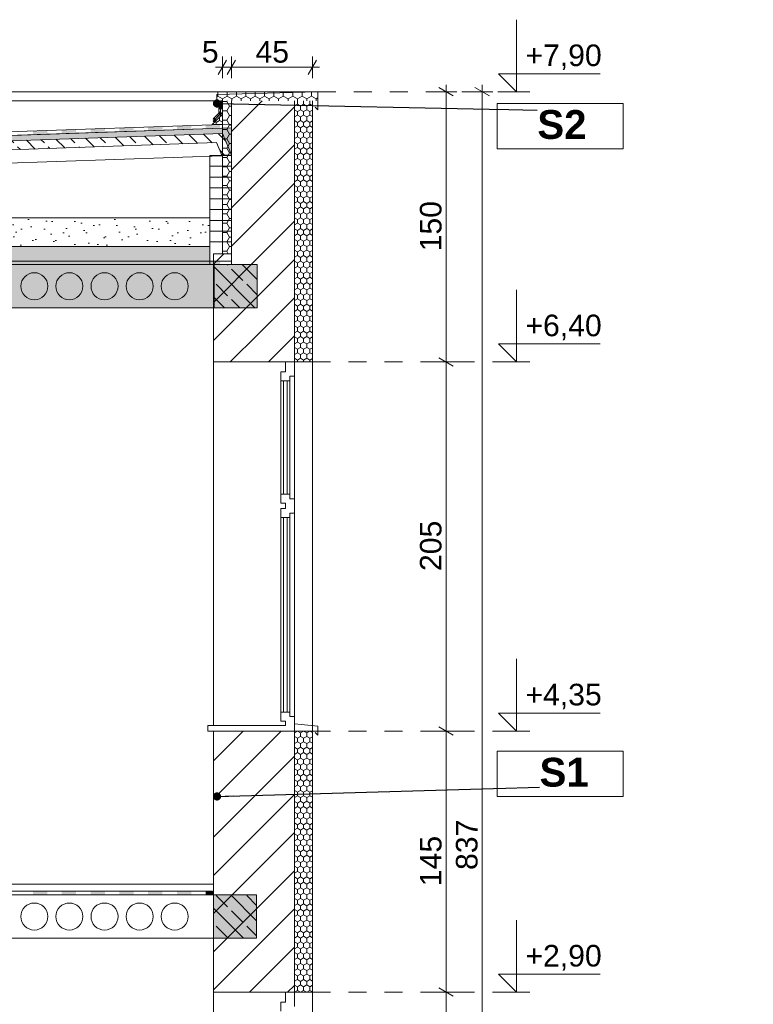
# Model space of a CAD drawing. Header units: centimetres. Extents: x 5703 to 19022, y -2164 to 612.
# Tile 49 of 49: x 18615 to 19022, y -778 to -231. Entities that reach past the tile are written whole.
import ezdxf

# ---------------------------------------------------------------- set-up
doc = ezdxf.new("R2010")
doc.units = ezdxf.units.CM
doc.header["$MEASUREMENT"] = 0
doc.set_wipeout_variables(frame=1)
doc.linetypes.add('Dashed-002', pattern=[20, 10, -10])
for name, color, linetype in [('810-Ogólne', 7, 'Continuous'), ('830-Teksty Etykiety', 7, 'Continuous'), ('____PRZEKRÓJ_KRESKI', 7, 'Continuous'), ('MF_KRESKOWANIE', 7, 'Continuous'), ('MF_OKNA', 7, 'Continuous'), ('MF_SCIANY_KONSTR', 7, 'Continuous'), ('MF_SCIANY_KONSTR istn.', 7, 'Continuous'), ('MF_WIDOK', 7, 'Continuous'), ('MF_WYM_DUŻE', 7, 'Continuous'), ('MF_WYMIAR zagospodarowanie', 7, 'Continuous')]:
    doc.layers.add(name, color=color, linetype=linetype)
doc.styles.add('GENERATED_STYLE_3', font='arial.ttf')
doc.styles.add('GENERATED_STYLE_5', font='arialbd.ttf')
doc.dimstyles.new('GENERATED_STYLE__1', dxfattribs={"dimtxt": 12, "dimasz": 6.08, "dimexe": 0.18, "dimexo": 0.0625, "dimgap": 0.09, "dimtad": 1, "dimdec": 0, "dimzin": 0, "dimdsep": 46, "dimtxsty": 'GENERATED_STYLE_3', "dimblk": 'ARROWHEAD_2', "dimblk1": 'ARROWHEAD_2', "dimblk2": 'ARROWHEAD_2', "dimcen": 0.09, "dimse1": 1, "dimse2": 1, "dimclrd": 7, "dimclre": 7, "dimclrt": 7, "dimadec": 0, "dimazin": 0, "dimtfac": 1, "dimtdec": 4, "dimtmove": 0, "dimatfit": 3, "dimfxl": 1, "dimtolj": 1, "dimtzin": 0, "dimarcsym": 0})
doc.dimstyles.new('GENERATED_STYLE__2', dxfattribs={"dimtxt": 12, "dimasz": 6.08, "dimexe": 0.18, "dimexo": 0.0625, "dimgap": 0.09, "dimtad": 1, "dimtih": 1, "dimtoh": 1, "dimdec": 0, "dimzin": 0, "dimdsep": 46, "dimtxsty": 'GENERATED_STYLE_3', "dimblk": 'ARROWHEAD_2', "dimblk1": 'ARROWHEAD_2', "dimblk2": 'ARROWHEAD_2', "dimcen": 0.09, "dimse1": 1, "dimse2": 1, "dimclrd": 7, "dimclre": 7, "dimclrt": 7, "dimadec": 0, "dimazin": 0, "dimtfac": 1, "dimtdec": 4, "dimtmove": 0, "dimatfit": 3, "dimfxl": 1, "dimtolj": 1, "dimtzin": 0, "dimarcsym": 0})
doc.dimstyles.new('GENERATED_STYLE__4', dxfattribs={"dimtxt": 0.18, "dimasz": 9.12, "dimexe": 0.18, "dimexo": 0.0625, "dimgap": 0.09, "dimtad": 0, "dimtih": 1, "dimtoh": 1, "dimdec": 4, "dimzin": 0, "dimdsep": 46, "dimcen": 0.09, "dimadec": 0, "dimazin": 0, "dimtfac": 1, "dimtdec": 4, "dimtmove": 0, "dimatfit": 3, "dimldrblk": 'ARROWHEAD_11', "dimfxl": 1, "dimtolj": 1, "dimtzin": 0, "dimarcsym": 0})
pattern_1 = [(90, (-4821233.9283, -1061.3574), (-3.4641016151, 0), [2, -4]), (90, (-4821235.6604, -1058.3574), (-3.4641016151, 0), [2, -4]), (150, (-4821233.9283, -1059.3574), (1.7320508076, 3), [2, -4]), (150, (-4821237.3924, -1059.3574), (1.7320508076, 3), [2, -4]), (210, (-4821233.9283, -1061.3574), (-1.7320508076, 3), [2, -4]), (210, (-4821237.3924, -1061.3574), (-1.7320508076, 3), [2, -4])]
pattern_2 = [(45, (-4821233.928, -1061.357), (-10.60660172, 10.60660172), [])]
pattern_3 = [(90, (-4821233.9283, -1061.3574), (-5.1961524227, 0), [3, -6]), (90, (-4821236.5264, -1056.8574), (-5.1961524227, 0), [3, -6]), (150, (-4821233.9283, -1058.3574), (2.5980762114, 4.5), [3, -6]), (150, (-4821239.1245, -1058.3574), (2.5980762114, 4.5), [3, -6]), (210, (-4821233.9283, -1061.3574), (-2.5980762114, 4.5), [3, -6]), (210, (-4821239.1245, -1061.3574), (-2.5980762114, 4.5), [3, -6])]
pattern_4 = [(315, (-4821233.928, -1061.357), (8.485281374, 8.485281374), []), (315, (-4821229.686, -1057.115), (8.485281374, 8.485281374), [9, -3])]

# ---------------------------------------------------------------- blocks, each defined once
blk = doc.blocks.new('*D6', base_point=(-4821233.93, -1061.36))
at = {"layer": 'MF_WYM_DUŻE', "color": 7, "linetype": 'Continuous', "lineweight": 15, "transparency": 16777216}
for p, q in [((18729.67, -253.76), (18725.05, -261.76)), ((18734.67, -253.76), (18730.05, -261.76))]:
    blk.add_line(p, q, dxfattribs=at)
at = {"layer": 'MF_WYM_DUŻE', "color": 7, "linetype": 'Continuous', "lineweight": 13, "transparency": 16777216}
for p, q in [((18727.36, -263.76), (18727.36, -251.76)), ((18732.36, -263.76), (18732.36, -251.76)), ((18723.45, -257.76), (18727.36, -257.76)), ((18727.36, -257.76), (18732.36, -257.76))]:
    blk.add_line(p, q, dxfattribs=at)
at = {"layer": 'MF_WYM_DUŻE', "color": 7, "lineweight": 13, "transparency": 16777216, "insert": (18715.94, -255.36), "char_height": 12, "attachment_point": 7, "style": 'GENERATED_STYLE_3'}
blk.add_mtext('\\A1;{\\pql;\\fArial|b0|i0|c238|p38;5}', dxfattribs=at)
blk = doc.blocks.new('ARROWHEAD_2')
at = {"color": 0, "linetype": 'Continuous', "lineweight": 0}
for p, q in [((0, 0), (-1, 0)), ((-0.378, -0.655), (0.378, 0.655))]:
    blk.add_line(p, q, dxfattribs=at)
blk = doc.blocks.new('*D7', base_point=(-4821233.93, -1061.36))
at = {"layer": 'MF_WYM_DUŻE', "color": 7, "linetype": 'Continuous', "lineweight": 15, "transparency": 16777216}
for p, q in [((18734.67, -253.76), (18730.05, -261.76)), ((18775.05, -261.76), (18779.67, -253.76))]:
    blk.add_line(p, q, dxfattribs=at)
at = {"layer": 'MF_WYM_DUŻE', "color": 7, "linetype": 'Continuous', "lineweight": 13, "transparency": 16777216}
for p, q in [((18732.36, -263.76), (18732.36, -251.76)), ((18777.36, -263.76), (18777.36, -251.76)), ((18732.36, -257.76), (18777.36, -257.76)), ((18777.36, -257.76), (18781.27, -257.76))]:
    blk.add_line(p, q, dxfattribs=at)
at = {"layer": 'MF_WYM_DUŻE', "color": 7, "lineweight": 13, "transparency": 16777216, "insert": (18745.75, -255.36), "char_height": 12, "attachment_point": 7, "style": 'GENERATED_STYLE_3'}
blk.add_mtext('\\A1;{\\pql;\\fArial|b0|i0|c238|p38;45}', dxfattribs=at)
blk = doc.blocks.new('*D14', base_point=(-4821233.93, -1061.36))
at = {"layer": 'MF_WYM_DUŻE', "color": 7, "linetype": 'Continuous', "lineweight": 13, "transparency": 16777216}
for p, q in [((18871.69, -271.36), (18871.69, -267.45)), ((18877.69, -271.36), (18865.69, -271.36)), ((18871.69, -1108.36), (18871.69, -271.36)), ((18877.69, -1108.36), (18865.69, -1108.36)), ((18871.69, -1112.27), (18871.69, -1108.36))]:
    blk.add_line(p, q, dxfattribs=at)
at = {"layer": 'MF_WYM_DUŻE', "color": 7, "linetype": 'Continuous', "lineweight": 15, "transparency": 16777216}
for p, q in [((18875.69, -273.67), (18867.69, -269.05)), ((18867.69, -1106.05), (18875.69, -1110.67))]:
    blk.add_line(p, q, dxfattribs=at)
at = {"layer": 'MF_WYM_DUŻE', "color": 7, "lineweight": 13, "transparency": 16777216, "insert": (18869.29, -703.52), "char_height": 12, "attachment_point": 7, "rotation": 90, "style": 'GENERATED_STYLE_3'}
blk.add_mtext('\\A1;{\\pql;\\fArial|b0|i0|c238|p38;837}', dxfattribs=at)
blk = doc.blocks.new('*D17', base_point=(-4821233.93, -1061.36))
at = {"layer": 'MF_WYM_DUŻE', "color": 7, "linetype": 'Continuous', "lineweight": 15, "transparency": 16777216}
for p, q in [((18847.67, -769.05), (18855.67, -773.67)), ((18847.67, -974.05), (18855.67, -978.67))]:
    blk.add_line(p, q, dxfattribs=at)
at = {"layer": 'MF_WYM_DUŻE', "color": 7, "linetype": 'Continuous', "lineweight": 13, "transparency": 16777216}
for p, q in [((18857.67, -771.36), (18845.67, -771.36)), ((18851.67, -976.36), (18851.67, -771.36)), ((18857.67, -976.36), (18845.67, -976.36)), ((18851.67, -1061.36), (18851.67, -976.36))]:
    blk.add_line(p, q, dxfattribs=at)
at = {"layer": 'MF_WYM_DUŻE', "color": 7, "lineweight": 13, "transparency": 16777216, "insert": (18849.27, -887.52), "char_height": 12, "attachment_point": 7, "rotation": 90, "style": 'GENERATED_STYLE_3'}
blk.add_mtext('\\A1;{\\pql;\\fArial|b0|i0|c238|p38;205}', dxfattribs=at)
blk = doc.blocks.new('*D18', base_point=(-4821233.93, -1061.36))
at = {"layer": 'MF_WYM_DUŻE', "color": 7, "linetype": 'Continuous', "lineweight": 15, "transparency": 16777216}
for p, q in [((18847.67, -624.05), (18855.67, -628.67)), ((18847.67, -769.05), (18855.67, -773.67))]:
    blk.add_line(p, q, dxfattribs=at)
at = {"layer": 'MF_WYM_DUŻE', "color": 7, "linetype": 'Continuous', "lineweight": 13, "transparency": 16777216}
for p, q in [((18851.67, -771.36), (18851.67, -626.36)), ((18857.67, -771.36), (18845.67, -771.36))]:
    blk.add_line(p, q, dxfattribs=at)
at = {"layer": 'MF_WYM_DUŻE', "color": 7, "lineweight": 13, "transparency": 16777216, "insert": (18849.27, -712.52), "char_height": 12, "attachment_point": 7, "rotation": 90, "style": 'GENERATED_STYLE_3'}
blk.add_mtext('\\A1;{\\pql;\\fArial|b0|i0|c238|p38;145}', dxfattribs=at)
blk = doc.blocks.new('*D19', base_point=(-4821233.93, -1061.36))
at = {"layer": 'MF_WYM_DUŻE', "color": 7, "linetype": 'Continuous', "lineweight": 15, "transparency": 16777216}
for p, q in [((18847.67, -419.05), (18855.67, -423.67)), ((18847.67, -624.05), (18855.67, -628.67))]:
    blk.add_line(p, q, dxfattribs=at)
at = {"layer": 'MF_WYM_DUŻE', "color": 7, "linetype": 'Continuous', "lineweight": 13, "transparency": 16777216}
for p, q in [((18857.67, -421.36), (18845.67, -421.36)), ((18851.67, -626.36), (18851.67, -421.36)), ((18857.67, -626.36), (18845.67, -626.36)), ((18851.67, -771.36), (18851.67, -626.36))]:
    blk.add_line(p, q, dxfattribs=at)
at = {"layer": 'MF_WYM_DUŻE', "color": 7, "lineweight": 13, "transparency": 16777216, "insert": (18849.27, -537.52), "char_height": 12, "attachment_point": 7, "rotation": 90, "style": 'GENERATED_STYLE_3'}
blk.add_mtext('\\A1;{\\pql;\\fArial|b0|i0|c238|p38;205}', dxfattribs=at)
blk = doc.blocks.new('*D20', base_point=(-4821233.93, -1061.36))
at = {"layer": 'MF_WYM_DUŻE', "color": 7, "linetype": 'Continuous', "lineweight": 13, "transparency": 16777216}
for p, q in [((18851.67, -271.36), (18851.67, -267.45)), ((18857.67, -271.36), (18845.67, -271.36)), ((18851.67, -421.36), (18851.67, -271.36)), ((18857.67, -421.36), (18845.67, -421.36))]:
    blk.add_line(p, q, dxfattribs=at)
at = {"layer": 'MF_WYM_DUŻE', "color": 7, "linetype": 'Continuous', "lineweight": 15, "transparency": 16777216}
for p, q in [((18855.67, -273.67), (18847.67, -269.05)), ((18847.67, -419.05), (18855.67, -423.67))]:
    blk.add_line(p, q, dxfattribs=at)
at = {"layer": 'MF_WYM_DUŻE', "color": 7, "lineweight": 13, "transparency": 16777216, "insert": (18849.27, -360.02), "char_height": 12, "attachment_point": 7, "rotation": 90, "style": 'GENERATED_STYLE_3'}
blk.add_mtext('\\A1;{\\pql;\\fArial|b0|i0|c238|p38;150}', dxfattribs=at)
blk = doc.blocks.new('*X27', base_point=(-4821233.93, -1061.36))
at = {"layer": '810-Ogólne', "linetype": 'Continuous', "lineweight": 0, "true_color": 0x000000}
for points in [[(18622.1, -367.36), (18630.1, -367.36), (18630.1, -365.36), (18622.1, -365.36)], [(18638.1, -367.36), (18646.1, -367.36), (18646.1, -365.36), (18638.1, -365.36)], [(18654.1, -367.36), (18662.1, -367.36), (18662.1, -365.36), (18654.1, -365.36)], [(18670.1, -367.36), (18678.1, -367.36), (18678.1, -365.36), (18670.1, -365.36)], [(18686.1, -367.36), (18694.1, -367.36), (18694.1, -365.36), (18686.1, -365.36)], [(18702.1, -367.36), (18710.1, -367.36), (18710.1, -365.36), (18702.1, -365.36)], [(18718.1, -367.36), (18726.1, -367.36), (18726.1, -365.36), (18718.1, -365.36)]]:
    blk.add_hatch(color=18, dxfattribs=at).paths.add_polyline_path(points)
blk = doc.blocks.new('*X29', base_point=(-4821233.93, -1061.36))
at = {"layer": '810-Ogólne', "linetype": 'Continuous', "lineweight": 0, "true_color": 0x000000}
for points in [[(18726.1, -289.57), (18718.1, -289.85), (18718.1, -291.85), (18726.1, -291.57)], [(18630.1, -292.93), (18622.1, -293.21), (18622.1, -295.21), (18630.1, -294.93)], [(18646.1, -292.37), (18638.1, -292.65), (18638.1, -294.65), (18646.1, -294.37)], [(18654.1, -292.36), (18662.1, -292.36), (18662.1, -291.81), (18654.1, -292.09)], [(18662.1, -292.36), (18654.1, -292.36), (18654.1, -294.09), (18662.1, -293.81)], [(18670.1, -292.36), (18678.1, -292.36), (18678.1, -291.25), (18670.1, -291.53)], [(18678.1, -292.36), (18670.1, -292.36), (18670.1, -293.53), (18678.1, -293.25)], [(18686.1, -292.36), (18694.1, -292.36), (18694.1, -290.69), (18686.1, -290.97)], [(18694.1, -292.36), (18686.1, -292.36), (18686.1, -292.97), (18694.1, -292.69)], [(18702.1, -290.41), (18702.1, -292.36), (18703.62, -292.36), (18710.1, -292.13), (18710.1, -290.13)], [(18702.1, -292.41), (18703.62, -292.36), (18702.1, -292.36)]]:
    blk.add_hatch(color=18, dxfattribs=at).paths.add_polyline_path(points)
blk = doc.blocks.new('*X33', base_point=(-4821233.93, -1061.36))
at = {"layer": '810-Ogólne', "linetype": 'Continuous', "lineweight": 0, "true_color": 0x000000}
for points in [[(18622.08, -715.36), (18622.08, -716.36), (18630.08, -716.36), (18630.08, -715.36)], [(18638.08, -715.36), (18638.08, -716.36), (18646.08, -716.36), (18646.08, -715.36)], [(18654.08, -715.36), (18654.08, -716.36), (18662.08, -716.36), (18662.08, -715.36)], [(18670.08, -715.36), (18670.08, -716.36), (18678.08, -716.36), (18678.08, -715.36)], [(18686.08, -715.36), (18686.08, -716.36), (18694.08, -716.36), (18694.08, -715.36)], [(18702.08, -715.36), (18702.08, -716.36), (18710.08, -716.36), (18710.08, -715.36)], [(18721.8, -715.36), (18718.08, -715.36), (18718.08, -716.36), (18721.8, -716.36)], [(18630.08, -716.36), (18622.08, -716.36), (18622.08, -717.36), (18630.08, -717.36)], [(18646.08, -716.36), (18638.08, -716.36), (18638.08, -717.36), (18646.08, -717.36)], [(18662.08, -716.36), (18654.08, -716.36), (18654.08, -717.36), (18662.08, -717.36)], [(18678.08, -716.36), (18670.08, -716.36), (18670.08, -717.36), (18678.08, -717.36)], [(18694.08, -716.36), (18686.08, -716.36), (18686.08, -717.36), (18694.08, -717.36)], [(18710.08, -716.36), (18702.08, -716.36), (18702.08, -717.36), (18710.08, -717.36)], [(18718.08, -717.36), (18721.8, -717.36), (18721.8, -716.36), (18718.08, -716.36)]]:
    blk.add_hatch(color=18, dxfattribs=at).paths.add_polyline_path(points)
blk = doc.blocks.new('*X42', base_point=(-4821233.93, -1061.36))
at = {"layer": '810-Ogólne', "linetype": 'Continuous', "lineweight": 13}
for points in [[(18726.36, -276.36), (18726.36, -276.36), (18726.36, -281.18), (18726.36, -281.18)], [(18726.36, -276.36), (18726.36, -281.18), (18727.36, -281.18), (18727.36, -276.36)]]:
    blk.add_hatch(color=5, dxfattribs=at).paths.add_polyline_path(points)
blk = doc.blocks.new('*X43', base_point=(-4821233.93, -1061.36))
at = {"layer": '810-Ogólne', "linetype": 'Continuous', "lineweight": 13}
for points in [[(18722.26, -287.67), (18722.26, -287.68), (18723.57, -286.36), (18723.57, -286.36)], [(18723.57, -286.36), (18722.26, -287.68), (18722.92, -288.34), (18724.22, -287.01)]]:
    blk.add_hatch(color=5, dxfattribs=at).paths.add_polyline_path(points)
blk = doc.blocks.new('*X44', base_point=(-4821233.93, -1061.36))
at = {"layer": '810-Ogólne', "linetype": 'Continuous', "lineweight": 13}
for points in [[(18725.36, -277.64), (18725.36, -277.64), (18725.36, -281.18), (18725.36, -281.18)], [(18725.36, -277.64), (18725.36, -281.18), (18726.36, -281.18), (18726.36, -277.64)]]:
    blk.add_hatch(color=5, dxfattribs=at).paths.add_polyline_path(points)
blk = doc.blocks.new('*X45', base_point=(-4821233.93, -1061.36))
at = {"layer": '810-Ogólne', "linetype": 'Continuous', "lineweight": 13}
for points in [[(18722.23, -286.38), (18722.24, -286.38), (18722.93, -285.71), (18722.92, -285.7)], [(18722.93, -285.71), (18722.24, -286.38), (18722.89, -287.04), (18723.57, -286.36)]]:
    blk.add_hatch(color=5, dxfattribs=at).paths.add_polyline_path(points)
blk = doc.blocks.new('ARROWHEAD_11')
at = {"color": 0, "linetype": 'Continuous', "lineweight": 0}
blk.add_line((0, 0), (-1, 0), dxfattribs=at)
at = {"color": 0, "linetype": 'Continuous', "lineweight": 0, "const_width": 0.25, "flags": 128}
blk.add_lwpolyline([(-0.125, 0, 1), (0.125, 0, 1)], format="xyb", close=True, dxfattribs=at)

msp = doc.modelspace()

# ---------------------------------------------------------------- hatches: boundary and pattern name
at = {"layer": '810-Ogólne', "linetype": 'Continuous', "lineweight": 13}
h = msp.add_hatch(dxfattribs=at)
h.set_pattern_fill('CUT_STONE_0002', color=5, style=0, pattern_type=2)
h.set_pattern_definition([(45, (-4821233.928, -1041.357), (-6.36396103, 6.36396103), [0, -6, 0, -9]), (110, (-4821213.928, -1041.357), (8.457233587, 3.07818129), [0, -4.4, 0, -7.6])])
h.paths.add_polyline_path([(18392.83, -341.36), (18392.83, -357.36), (18720.36, -357.36), (18720.36, -341.36)])
at = {"layer": '____PRZEKRÓJ_KRESKI', "linetype": 'Continuous', "lineweight": 13}
h = msp.add_hatch(dxfattribs=at)
h.set_pattern_fill('HEXAGONAL_0002', color=5, style=0, pattern_type=2)
h.set_pattern_definition(pattern_3)
h.paths.add_polyline_path([(18780.36, -276.36), (18780.36, -271.36), (18724.36, -271.36), (18724.36, -276.36)])
h = msp.add_hatch(dxfattribs=at)
h.set_pattern_fill('HEXAGONAL_0002', color=5, style=0, pattern_type=2)
h.set_pattern_definition([(1e-14, (-5561660.2394, -1061.3574), (0, 5.1961524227), [3, -6]), (1e-14, (-5561655.7394, -1058.7594), (0, 5.1961524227), [3, -6]), (60, (-5561657.2394, -1061.3574), (-4.5, 2.5980762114), [3, -6]), (60, (-5561657.2394, -1056.1613), (-4.5, 2.5980762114), [3, -6]), (120, (-5561660.2394, -1061.3574), (4.5, 2.5980762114), [3, -6]), (120, (-5561660.2394, -1056.1613), (4.5, 2.5980762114), [3, -6])])
h.paths.add_polyline_path([(18727.36, -276.36), (18727.36, -361.36), (18732.36, -361.36), (18732.36, -276.36)])
h = msp.add_hatch(dxfattribs=at)
h.set_pattern_fill('BLOCZKI_CERAMICZNE_0002', style=0, pattern_type=2)
h.set_pattern_definition(pattern_2)
h.paths.add_polyline_path([(18732.36, -361.36), (18747.36, -361.36), (18747.36, -276.36), (18732.36, -276.36)])
h = msp.add_hatch(dxfattribs=at)
h.set_pattern_fill('BLOCZKI_CERAMICZNE_0002', style=0, pattern_type=2)
h.set_pattern_definition(pattern_2)
h.paths.add_polyline_path([(18747.36, -361.36), (18752.36, -361.36), (18752.36, -276.36), (18747.36, -276.36)])
h = msp.add_hatch(dxfattribs=at)
h.set_pattern_fill('BLOCZKI_CERAMICZNE_0002', style=0, pattern_type=2)
h.set_pattern_definition(pattern_2)
h.paths.add_polyline_path([(18752.36, -361.36), (18767.36, -361.36), (18767.36, -276.36), (18752.36, -276.36)])
h = msp.add_hatch(dxfattribs=at)
h.set_pattern_fill('STYROPIAN_0002', style=0, pattern_type=2)
h.set_pattern_definition(pattern_1)
h.paths.add_polyline_path([(18767.36, -361.36), (18777.36, -361.36), (18777.36, -276.36), (18767.36, -276.36)])
h = msp.add_hatch(dxfattribs=at)
h.set_pattern_fill('BLOCZKI_CERAMICZNE_0002', style=0, pattern_type=2)
h.set_pattern_definition(pattern_2)
h.paths.add_polyline_path([(18722.36, -361.36), (18722.36, -421.36), (18747.36, -421.36), (18747.36, -361.36)])
h = msp.add_hatch(dxfattribs=at)
h.set_pattern_fill('BLOCZKI_CERAMICZNE_0002', style=0, pattern_type=2)
h.set_pattern_definition(pattern_2)
h.paths.add_polyline_path([(18747.36, -421.36), (18752.36, -421.36), (18752.36, -361.36), (18747.36, -361.36)])
h = msp.add_hatch(dxfattribs=at)
h.set_pattern_fill('BLOCZKI_CERAMICZNE_0002', style=0, pattern_type=2)
h.set_pattern_definition(pattern_2)
h.paths.add_polyline_path([(18752.36, -421.36), (18767.36, -421.36), (18767.36, -361.36), (18752.36, -361.36)])
h = msp.add_hatch(dxfattribs=at)
h.set_pattern_fill('STYROPIAN_0002', style=0, pattern_type=2)
h.set_pattern_definition(pattern_1)
h.paths.add_polyline_path([(18767.36, -421.36), (18777.36, -421.36), (18777.36, -361.36), (18767.36, -361.36)])
h = msp.add_hatch(dxfattribs=at)
h.set_pattern_fill('BLOCZKI_CERAMICZNE_0002', style=0, pattern_type=2)
h.set_pattern_definition(pattern_2)
h.paths.add_polyline_path([(18722.36, -711.36), (18747.36, -711.36), (18747.36, -626.36), (18722.36, -626.36)])
h = msp.add_hatch(dxfattribs=at)
h.set_pattern_fill('BLOCZKI_CERAMICZNE_0002', style=0, pattern_type=2)
h.set_pattern_definition(pattern_2)
h.paths.add_polyline_path([(18747.36, -711.36), (18752.36, -711.36), (18752.36, -626.36), (18747.36, -626.36)])
h = msp.add_hatch(dxfattribs=at)
h.set_pattern_fill('BLOCZKI_CERAMICZNE_0002', style=0, pattern_type=2)
h.set_pattern_definition(pattern_2)
h.paths.add_polyline_path([(18752.36, -711.36), (18767.36, -711.36), (18767.36, -626.36), (18752.36, -626.36)])
h = msp.add_hatch(dxfattribs=at)
h.set_pattern_fill('STYROPIAN_0002', style=0, pattern_type=2)
h.set_pattern_definition(pattern_1)
h.paths.add_polyline_path([(18767.36, -711.36), (18777.36, -711.36), (18777.36, -626.36), (18767.36, -626.36)])
h = msp.add_hatch(dxfattribs=at)
h.set_pattern_fill('BLOCZKI_CERAMICZNE_0002', style=0, pattern_type=2)
h.set_pattern_definition(pattern_2)
h.paths.add_polyline_path([(18722.36, -711.36), (18722.36, -771.36), (18747.36, -771.36), (18747.36, -711.36)])
h = msp.add_hatch(dxfattribs=at)
h.set_pattern_fill('BLOCZKI_CERAMICZNE_0002', style=0, pattern_type=2)
h.set_pattern_definition(pattern_2)
h.paths.add_polyline_path([(18747.36, -771.36), (18752.36, -771.36), (18752.36, -711.36), (18747.36, -711.36)])
h = msp.add_hatch(dxfattribs=at)
h.set_pattern_fill('BLOCZKI_CERAMICZNE_0002', style=0, pattern_type=2)
h.set_pattern_definition(pattern_2)
h.paths.add_polyline_path([(18752.36, -771.36), (18767.36, -771.36), (18767.36, -711.36), (18752.36, -711.36)])
h = msp.add_hatch(dxfattribs=at)
h.set_pattern_fill('STYROPIAN_0002', style=0, pattern_type=2)
h.set_pattern_definition(pattern_1)
h.paths.add_polyline_path([(18767.36, -771.36), (18777.36, -771.36), (18777.36, -711.36), (18767.36, -711.36)])
at = {"layer": 'MF_KRESKOWANIE', "linetype": 'Continuous', "lineweight": 13}
h = msp.add_hatch(dxfattribs=at)
h.set_pattern_fill('BETON_0002', style=0, pattern_type=2)
h.set_pattern_definition([(45, (-4821233.928, -1061.357), (-7.071067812, 7.071067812), [7.5, -2.5]), (45, (-4821233.928, -1054.286), (-7.071067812, 7.071067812), [7.5, -2.5])])
h.paths.add_polyline_path([(18732.36, -306.36), (18732.36, -291.35), (17586.14, -331.46), (17585.91, -346.48), (17599.48, -346.01), (17603.26, -333.87), (18039.35, -318.6), (18045.34, -330.4), (18050.49, -318.21), (18381.73, -306.62), (18386.73, -318.45), (18391.88, -306.27), (18727.36, -294.52)])
h = msp.add_hatch(dxfattribs=at)
h.set_pattern_fill('BETON_ZBROJONY_0002', style=0, pattern_type=2)
h.set_pattern_definition(pattern_4)
h.paths.add_polyline_path([(18732.35, -306.36), (18727.35, -294.53), (18391.88, -306.27), (18386.73, -318.45), (18392.24, -318.26), (18395.24, -311.15), (18724.09, -299.64), (18727.01, -306.55)])
h = msp.add_hatch(dxfattribs=at)
h.set_pattern_fill('PLANK_FLOOR_PIONOWO_0002', style=0, pattern_type=2)
h.set_pattern_definition([(90, (-4821233.928, -1061.357), (-25, 0), [])])
h.paths.add_polyline_path([(18732.36, -367.36), (18720.36, -367.36), (18720.36, -306.78), (18732.36, -306.36)])
h = msp.add_hatch(dxfattribs=at)
h.set_pattern_fill('HEXAGONAL_0002', style=0, pattern_type=2)
h.set_pattern_definition(pattern_3)
h.paths.add_polyline_path([(18392.83, -367.36), (18392.83, -357.36), (18720.36, -357.36), (18720.36, -367.36)])
at = {"layer": 'MF_KRESKOWANIE', "linetype": 'Continuous', "lineweight": 0, "true_color": 0x000000}
msp.add_hatch(color=18, dxfattribs=at).paths.add_polyline_path([(16953.36, -367.36), (18722.36, -367.36), (18722.36, -391.36), (16953.36, -391.36)])
at = {"layer": 'MF_KRESKOWANIE', "linetype": 'Continuous', "lineweight": 13}
h = msp.add_hatch(dxfattribs=at)
h.set_pattern_fill('BETON_ZBROJONY_0002', style=0, pattern_type=2)
h.set_pattern_definition(pattern_4)
h.paths.add_polyline_path([(18746.73, -367.36), (18722.36, -367.36), (18722.36, -391.36), (18746.73, -391.36)])
at = {"layer": 'MF_KRESKOWANIE', "linetype": 'Continuous', "lineweight": 5, "true_color": 0xbcbcbc}
for points in [[(18746.73, -391.36), (18722.73, -391.36), (18722.73, -367.36), (18746.73, -367.36)], [(18746.36, -741.36), (18722.36, -741.36), (18722.36, -717.36), (18746.36, -717.36)]]:
    msp.add_hatch(color=9, dxfattribs=at).paths.add_polyline_path(points)
at = {"layer": 'MF_KRESKOWANIE', "linetype": 'Continuous', "lineweight": 13}
h = msp.add_hatch(dxfattribs=at)
h.set_pattern_fill('BETON_ZBROJONY_0002', style=0, pattern_type=2)
h.set_pattern_definition(pattern_4)
h.paths.add_polyline_path([(18746.36, -717.36), (18722.36, -717.36), (18722.36, -741.36), (18746.36, -741.36)])
at = {"layer": 'MF_WYMIAR zagospodarowanie', "linetype": 'Continuous', "lineweight": 13}
h = msp.add_hatch(dxfattribs=at)
h.set_pattern_fill('STYROPIAN_0002', color=5, style=0, pattern_type=2)
h.set_pattern_definition(pattern_1)
h.paths.add_polyline_path([(18721.65, -289.64), (18727.36, -289.53), (18727.36, -283.82)])

# ---------------------------------------------------------------- linework, layer by layer
at = {"layer": '810-Ogólne', "color": 5, "linetype": 'Continuous', "lineweight": 13}
for p, q in [((18725.36, -277.64), (18726.36, -277.64)), ((18725.36, -283.43), (18725.36, -277.64)), ((18726.36, -276.36), (18727.36, -276.36)), ((18726.36, -284.78), (18726.36, -276.36)), ((18726.36, -277.64), (18726.36, -283.43)), ((18727.36, -276.36), (18727.36, -284.78)), ((18722.23, -286.38), (18726.15, -282.52)), ((18722.26, -287.67), (18726.77, -283.15)), ((18726.73, -283.19), (18722.89, -287.04)), ((18727.36, -283.82), (18722.92, -288.34)), ((18726.36, -283.43), (18725.36, -283.43)), ((18726.15, -282.52), (18726.73, -283.19)), ((18726.77, -283.15), (18727.36, -283.82)), ((18722.89, -287.04), (18722.23, -286.38)), ((18722.92, -288.34), (18722.26, -287.67)), ((18727.36, -284.78), (18726.36, -284.78))]:
    msp.add_line(p, q, dxfattribs=at)
at = {"layer": '810-Ogólne', "color": 7, "linetype": 'Continuous', "lineweight": 13}
for p, q in [((17586.14, -329.47), (18732.29, -289.35)), ((18732.29, -289.35), (18732.36, -291.35)), ((18732.36, -291.35), (17586.21, -331.47)), ((18732.36, -365.36), (16943.36, -365.36)), ((18732.36, -367.36), (18732.36, -365.36)), ((16943.36, -367.36), (18732.36, -367.36)), ((18721.8, -715.36), (16953.36, -715.36)), ((18721.8, -717.36), (18721.8, -715.36)), ((16953.36, -717.36), (18721.8, -717.36))]:
    msp.add_line(p, q, dxfattribs=at)
at = {"layer": '810-Ogólne', "color": 5, "linetype": 'Continuous', "lineweight": 13, "flags": 128}
msp.add_lwpolyline([(18392.83, -341.36), (18392.83, -357.36), (18720.36, -357.36), (18720.36, -341.36)], close=True, dxfattribs=at)
at = {"layer": '____PRZEKRÓJ_KRESKI', "color": 7, "linetype": 'Continuous', "lineweight": 13}
for p, q in [((18424.36, -271.36), (18724.36, -271.36)), ((18724.36, -271.36), (18780.36, -271.36)), ((18780.36, -276.36), (18780.36, -271.36)), ((18424.36, -276.36), (18724.36, -276.36)), ((18727.36, -361.36), (18727.36, -276.36)), ((18732.36, -361.36), (18732.36, -276.36)), ((18732.36, -361.36), (18732.36, -276.36)), ((18767.36, -361.36), (18767.36, -276.36)), ((18767.36, -361.36), (18767.36, -276.36)), ((18777.36, -361.36), (18777.36, -276.36)), ((18722.36, -421.36), (18722.36, -361.36)), ((18722.36, -361.36), (18732.36, -361.36)), ((18767.36, -421.36), (18767.36, -361.36)), ((18767.36, -421.36), (18767.36, -361.36)), ((18777.36, -421.36), (18777.36, -361.36)), ((18722.36, -421.36), (18747.36, -421.36)), ((18722.36, -623.36), (18722.36, -421.36)), ((18747.36, -421.36), (18752.36, -421.36)), ((18752.36, -421.36), (18767.36, -421.36)), ((18762.36, -421.36), (18767.36, -421.36)), ((18762.36, -426.86), (18762.36, -421.36)), ((18767.36, -421.36), (18777.36, -421.36)), ((18767.36, -429.36), (18767.36, -421.36)), ((18777.36, -421.36), (18777.36, -626.36)), ((18759.86, -426.86), (18762.36, -426.86)), ((18759.86, -431.86), (18759.86, -426.86)), ((18759.86, -431.86), (18759.86, -485.92)), ((18759.86, -431.86), (18764.86, -431.86)), ((18761.36, -494.86), (18761.36, -431.86)), ((18763.36, -431.86), (18763.36, -494.86)), ((18764.86, -429.36), (18767.36, -429.36)), ((18764.86, -431.86), (18764.86, -429.36)), ((18764.86, -431.86), (18764.86, -485.92)), ((18767.36, -429.36), (18767.36, -497.36)), ((18759.86, -489.44), (18759.86, -485.92)), ((18764.86, -489.44), (18764.86, -485.92)), ((18759.86, -489.44), (18759.86, -494.86)), ((18764.86, -489.44), (18764.86, -494.86)), ((18759.86, -494.86), (18764.86, -494.86)), ((18759.86, -499.86), (18759.86, -494.86)), ((18764.86, -497.36), (18764.86, -494.86)), ((18764.86, -497.36), (18767.36, -497.36)), ((18767.36, -505.36), (18767.36, -497.36)), ((18759.86, -499.86), (18762.36, -499.86)), ((18759.86, -502.86), (18762.36, -502.86)), ((18759.86, -507.86), (18759.86, -502.86)), ((18762.36, -502.86), (18762.36, -499.86)), ((18759.86, -507.86), (18759.86, -601.79)), ((18759.86, -507.86), (18764.86, -507.86)), ((18761.36, -615.86), (18761.36, -507.86)), ((18763.36, -507.86), (18763.36, -615.86)), ((18764.86, -505.36), (18767.36, -505.36)), ((18764.86, -507.86), (18764.86, -505.36)), ((18764.86, -507.86), (18764.86, -601.79)), ((18767.36, -505.36), (18767.36, -618.36)), ((18759.86, -609.06), (18759.86, -601.79)), ((18764.86, -609.06), (18764.86, -601.79)), ((18759.86, -609.06), (18759.86, -615.86)), ((18764.86, -609.06), (18764.86, -615.86)), ((18759.86, -615.86), (18764.86, -615.86)), ((18759.86, -620.86), (18759.86, -615.86)), ((18764.86, -618.36), (18764.86, -615.86)), ((18759.86, -620.86), (18762.36, -620.86)), ((18762.36, -623.36), (18762.36, -620.86)), ((18764.86, -618.36), (18767.36, -618.36)), ((18767.36, -626.36), (18767.36, -618.36)), ((18767.46, -621.36), (18767.46, -622.36)), ((18767.46, -622.36), (18780.36, -623.66)), ((18719.36, -623.36), (18762.36, -623.36)), ((18719.36, -626.36), (18719.36, -623.36)), ((18719.36, -626.36), (18762.36, -626.36)), ((18722.36, -626.36), (18747.36, -626.36)), ((18722.36, -711.36), (18722.36, -626.36)), ((18747.36, -626.36), (18752.36, -626.36)), ((18752.36, -626.36), (18767.36, -626.36)), ((18762.36, -626.36), (18767.36, -626.36)), ((18767.36, -626.36), (18777.36, -626.36)), ((18767.36, -711.36), (18767.36, -626.36)), ((18767.36, -711.36), (18767.36, -626.36)), ((18777.36, -711.36), (18777.36, -626.36)), ((18780.36, -628.66), (18778.86, -627.16)), ((18780.36, -623.66), (18780.36, -628.66)), ((18722.36, -771.36), (18722.36, -711.36)), ((18767.36, -771.36), (18767.36, -711.36)), ((18767.36, -771.36), (18767.36, -711.36)), ((18777.36, -771.36), (18777.36, -711.36)), ((18722.36, -771.36), (18747.36, -771.36)), ((18722.36, -973.36), (18722.36, -771.36)), ((18747.36, -771.36), (18752.36, -771.36)), ((18752.36, -771.36), (18767.36, -771.36)), ((18762.36, -771.36), (18767.36, -771.36)), ((18762.36, -776.86), (18762.36, -771.36)), ((18767.36, -771.36), (18777.36, -771.36)), ((18767.36, -779.36), (18767.36, -771.36)), ((18777.36, -771.36), (18777.36, -976.36)), ((18759.86, -776.86), (18762.36, -776.86)), ((18759.86, -781.86), (18759.86, -776.86))]:
    msp.add_line(p, q, dxfattribs=at)
at = {"layer": '____PRZEKRÓJ_KRESKI', "color": 7, "linetype": 'Dashed-002', "lineweight": 13}
for p, q in [((18780.36, -271.36), (18890.72, -271.36)), ((18777.36, -421.36), (18890.72, -421.36)), ((18777.36, -626.36), (18890.72, -626.36)), ((18777.36, -771.36), (18890.72, -771.36))]:
    msp.add_line(p, q, dxfattribs=at)
at = {"layer": '____PRZEKRÓJ_KRESKI', "color": 251, "linetype": 'Continuous', "lineweight": 13, "true_color": 0x6a6a6a}
for p, q in [((18722.36, -391.36), (18722.36, -361.36)), ((18722.36, -741.36), (18722.36, -711.36))]:
    msp.add_line(p, q, dxfattribs=at)
at = {"layer": '____PRZEKRÓJ_KRESKI', "color": 5, "linetype": 'Continuous', "lineweight": 13}
msp.add_line((18727.36, -361.36), (18732.36, -361.36), dxfattribs=at)
at = {"layer": 'MF_KRESKOWANIE', "color": 7, "linetype": 'Continuous', "lineweight": 13, "flags": 128}
for points in [[(18732.36, -306.36), (18732.36, -291.35), (17586.14, -331.46), (17585.91, -346.48), (17599.48, -346.01), (17603.26, -333.87), (18039.35, -318.6), (18045.34, -330.4), (18050.49, -318.21), (18381.73, -306.62), (18386.73, -318.45), (18391.88, -306.27), (18727.36, -294.52)], [(18732.35, -306.36), (18727.35, -294.53), (18391.88, -306.27), (18386.73, -318.45), (18392.24, -318.26), (18395.24, -311.15), (18724.09, -299.64), (18727.01, -306.55)], [(18732.36, -367.36), (18720.36, -367.36), (18720.36, -306.78), (18732.36, -306.36)], [(18392.83, -367.36), (18392.83, -357.36), (18720.36, -357.36), (18720.36, -367.36)], [(16953.36, -367.36), (18722.36, -367.36), (18722.36, -391.36), (16953.36, -391.36)], [(18746.73, -367.36), (18722.36, -367.36), (18722.36, -391.36), (18746.73, -391.36)], [(18746.73, -391.36), (18722.73, -391.36), (18722.73, -367.36), (18746.73, -367.36)], [(16953.36, -711.36), (18722.36, -711.36), (18722.36, -741.36), (16953.36, -741.36)], [(18746.36, -741.36), (18722.36, -741.36), (18722.36, -717.36), (18746.36, -717.36)], [(18746.36, -717.36), (18722.36, -717.36), (18722.36, -741.36), (18746.36, -741.36)]]:
    msp.add_lwpolyline(points, close=True, dxfattribs=at)
at = {"layer": 'MF_OKNA', "color": 7, "linetype": 'Continuous', "lineweight": 13}
for p, q in [((17609.91, -345.64), (18732.36, -306.78)), ((18732.36, -315.64), (18732.36, -353.76))]:
    msp.add_line(p, q, dxfattribs=at)
at = {"layer": 'MF_SCIANY_KONSTR', "color": 7, "linetype": 'Continuous', "lineweight": 13}
msp.add_line((16953.36, -367.36), (18722.36, -367.36), dxfattribs=at)
at = {"layer": 'MF_SCIANY_KONSTR', "color": 251, "linetype": 'Continuous', "lineweight": 13, "true_color": 0x6a6a6a}
msp.add_line((16952.8, -717.36), (18722.73, -717.36), dxfattribs=at)
at = {"layer": 'MF_SCIANY_KONSTR istn.', "color": 5, "linetype": 'Continuous', "lineweight": 15}
for p, q in [((18780.36, -271.36), (18724.36, -272.89)), ((18724.36, -272.89), (18724.36, -277.89)), ((18780.36, -271.36), (18780.36, -281.36)), ((18724.36, -277.89), (18725.77, -276.48)), ((18780.36, -281.36), (18778.94, -279.94))]:
    msp.add_line(p, q, dxfattribs=at)
at = {"layer": 'MF_WIDOK', "color": 7, "linetype": 'Continuous', "lineweight": 13}
for p, q in [((18732.36, -306.78), (18720.36, -306.78)), ((18732.36, -312.78), (18720.36, -312.78)), ((18732.36, -318.78), (18720.36, -318.78)), ((18732.36, -324.78), (18720.36, -324.78)), ((18732.36, -330.78), (18720.36, -330.78)), ((18732.36, -336.78), (18720.36, -336.78)), ((18732.36, -342.78), (18720.36, -342.78)), ((18732.36, -348.78), (18720.36, -348.78)), ((18732.43, -348.77), (18720.43, -348.77)), ((18732.5, -354.77), (18720.5, -354.77))]:
    msp.add_line(p, q, dxfattribs=at)
for centre in [(18622.86, -379.36), (18642.36, -379.36), (18661.86, -379.36), (18681.36, -379.36), (18700.86, -379.36)]:
    msp.add_circle(centre, 7.5, dxfattribs=at)
at = {"layer": 'MF_WIDOK', "color": 251, "linetype": 'Continuous', "lineweight": 13, "true_color": 0x6a6a6a}
for centre in [(18622.86, -729.36), (18642.36, -729.36), (18661.86, -729.36), (18681.36, -729.36), (18700.86, -729.36)]:
    msp.add_circle(centre, 7.5, dxfattribs=at)
at = {"layer": 'MF_WYM_DUŻE', "color": 7, "linetype": 'Continuous', "lineweight": 13}
for p, q in [((18890.72, -271.36), (18890.72, -231.36)), ((18890.72, -271.36), (18880.72, -261.36)), ((18880.72, -261.36), (18890.72, -261.36)), ((18890.72, -261.36), (18937.3, -261.36)), ((18890.72, -271.36), (18883.22, -271.36)), ((18890.72, -271.36), (18898.22, -271.36)), ((18890.72, -421.36), (18890.72, -381.36)), ((18890.72, -421.36), (18880.72, -411.36)), ((18880.72, -411.36), (18890.72, -411.36)), ((18890.72, -411.36), (18937.3, -411.36)), ((18890.72, -421.36), (18883.22, -421.36)), ((18890.72, -421.36), (18898.22, -421.36)), ((18890.72, -626.36), (18890.72, -586.36)), ((18890.72, -626.36), (18880.72, -616.36)), ((18880.72, -616.36), (18890.72, -616.36)), ((18890.72, -616.36), (18937.3, -616.36)), ((18890.72, -626.36), (18883.22, -626.36)), ((18890.72, -626.36), (18898.22, -626.36)), ((18890.72, -771.36), (18890.72, -731.36)), ((18890.72, -771.36), (18880.72, -761.36)), ((18880.72, -761.36), (18890.72, -761.36)), ((18890.72, -761.36), (18937.3, -761.36)), ((18890.72, -771.36), (18883.22, -771.36)), ((18890.72, -771.36), (18898.22, -771.36))]:
    msp.add_line(p, q, dxfattribs=at)
at = {"layer": 'MF_WYMIAR zagospodarowanie', "color": 5, "linetype": 'Continuous', "lineweight": 13, "flags": 128}
msp.add_lwpolyline([(18721.65, -289.64), (18727.36, -289.53), (18727.36, -283.82)], close=True, dxfattribs=at)

# ---------------------------------------------------------------- block references
at = {"layer": '810-Ogólne', "color": 5, "linetype": 'Continuous', "lineweight": 13}
for name in ['*X44', '*X42', '*X45', '*X43']:
    msp.add_blockref(name, (-4821233.93, -1061.36), dxfattribs=at)
at = {"layer": '810-Ogólne', "color": 7, "linetype": 'Continuous', "lineweight": 13}
for name in ['*X29', '*X27', '*X33']:
    msp.add_blockref(name, (-4821233.93, -1061.36), dxfattribs=at)

# ---------------------------------------------------------------- texts
at = {"layer": 'MF_WYM_DUŻE', "color": 7, "lineweight": 13, "char_height": 12, "attachment_point": 7, "style": 'GENERATED_STYLE_3'}
for s, insert in [('\\A1;{\\pql;\\fArial|b0|i0|c238|p38;+7,90}', (18895.72, -259.36)), ('\\A1;{\\pql;\\fArial|b0|i0|c238|p38;+6,40}', (18895.72, -409.36)), ('\\A1;{\\pql;\\fArial|b0|i0|c238|p38;+4,35}', (18895.72, -614.36)), ('\\A1;{\\pql;\\fArial|b0|i0|c238|p38;+2,90}', (18895.72, -759.36))]:
    msp.add_mtext(s, dxfattribs=dict(at, insert=insert))

# ---------------------------------------------------------------- dimensions: what is measured, and where the dimension line sits
at = {"layer": 'MF_WYM_DUŻE', "color": 7, "linetype": 'Continuous', "lineweight": 13}
for base, p1, p2, picture, middle in [((18732.36, -257.76), (18727.36, -276.36), (18732.36, -276.36), '*D6', (18720.51, -249.36)), ((18777.36, -257.76), (18732.36, -276.36), (18777.36, -276.36), '*D7', (18754.9, -249.36))]:
    dim = msp.add_linear_dim(base=base, p1=p1, p2=p2, dimstyle='GENERATED_STYLE__2', dxfattribs=at)
    dim.commit()
    dim.dimension.update_dxf_attribs({"geometry": picture, "text_midpoint": middle, "dimtype": 160})
for base, p1, p2, picture, middle in [((18871.69, -271.36), (19022.36, -1108.36), (16895.36, -271.36), '*D14', (18863.29, -689.79)), ((18851.67, -271.36), (16898.36, -421.36), (16895.36, -271.36), '*D20', (18843.27, -346.29)), ((18851.67, -421.36), (16953.36, -626.36), (16898.36, -421.36), '*D19', (18843.27, -523.79)), ((18851.67, -626.36), (16953.36, -771.36), (16953.36, -626.36), '*D18', (18843.27, -698.79)), ((18851.67, -771.36), (16898.36, -976.36), (16953.36, -771.36), '*D17', (18843.27, -873.79))]:
    dim = msp.add_linear_dim(base=base, p1=p1, p2=p2, angle=90, dimstyle='GENERATED_STYLE__1', dxfattribs=at)
    dim.commit()
    dim.dimension.update_dxf_attribs({"geometry": picture, "text_midpoint": middle, "dimtype": 160, "text_rotation": 90})

# ---------------------------------------------------------------- next in the draw order: wipeouts: each hides what was drawn before it
at = {"color": 7, "linetype": 'Continuous', "lineweight": 13, "ltscale": 75669.112718}
msp.add_wipeout([(18880.04, -277.89), (18950.04, -277.89), (18950.04, -303.04), (18880.04, -303.04)], dxfattribs=at).dxf.layer = '830-Teksty Etykiety'
at = {"color": 7, "linetype": 'Continuous', "lineweight": 13, "ltscale": 75704.866875}
msp.add_wipeout([(18880.04, -637.53), (18950.04, -637.53), (18950.04, -662.68), (18880.04, -662.68)], dxfattribs=at).dxf.layer = '830-Teksty Etykiety'

# ---------------------------------------------------------------- next in the draw order: linework, layer by layer
at = {"layer": '830-Teksty Etykiety', "color": 7, "linetype": 'Continuous', "lineweight": 13, "flags": 128}
for points in [[(18880.04, -277.89), (18950.04, -277.89), (18950.04, -303.04), (18880.04, -303.04)], [(18880.04, -637.53), (18950.04, -637.53), (18950.04, -662.68), (18880.04, -662.68)]]:
    msp.add_lwpolyline(points, close=True, dxfattribs=at)

# ---------------------------------------------------------------- next in the draw order: texts
at = {"layer": '830-Teksty Etykiety', "color": 7, "linetype": 'Continuous', "lineweight": 13, "char_height": 16, "style": 'GENERATED_STYLE_5'}
for s, insert, attachment_point in [('\\A1;{\\pql;\\fArial|b1|i0|c238|p38;S2}', (18902.35, -281.55), 1), ('\\A1;{\\pql;\\fArial|b1|i0|c238|p38;S1}', (18903.6, -657.46), 7)]:
    msp.add_mtext(s, dxfattribs=dict(at, insert=insert, attachment_point=attachment_point))

# ---------------------------------------------------------------- next in the draw order: leaders
at = {"layer": '830-Teksty Etykiety', "color": 7, "linetype": 'Continuous', "lineweight": 13, "annotation_type": 0, "has_hookline": 1, "hookline_direction": 0}
for points, text_width in [([(18724.36, -277.89), (18902.26, -281.55)], 25.41), ([(18724.36, -662.68), (18903.51, -657.46)], 22.9)]:
    msp.add_leader(points, dimstyle='GENERATED_STYLE__4', dxfattribs=dict(at, text_width=text_width))

doc.saveas('drawing.dxf')
